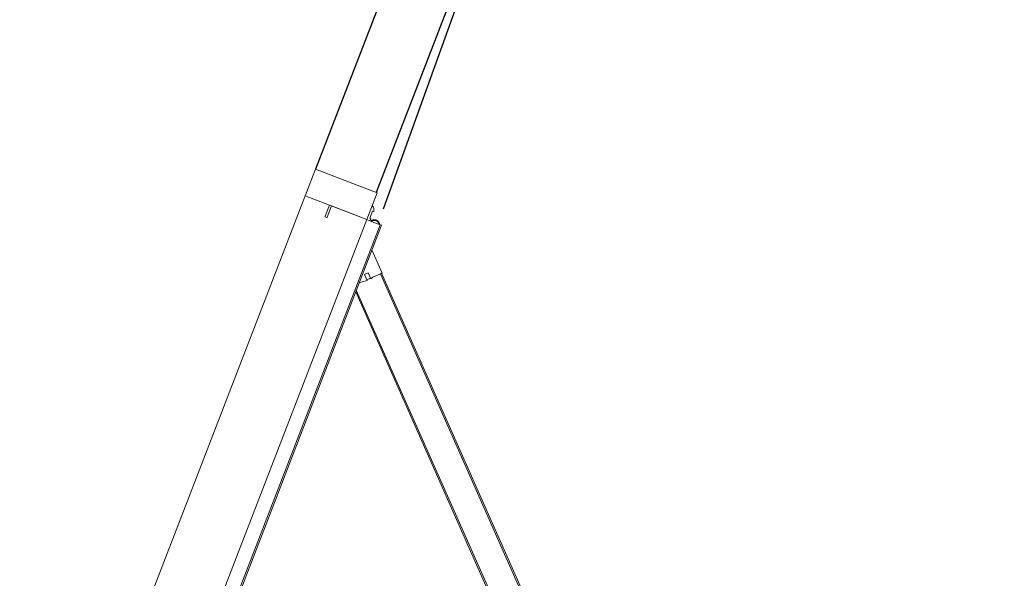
# Model space of a CAD drawing. Header units: inches. Extents: x 424 to 2043, y -237 to 445.
# Tile 241 of 256: x 706.994 to 708.511, y 32.112 to 32.972. Entities that reach past the tile are written whole.
import ezdxf

# ---------------------------------------------------------------- set-up
doc = ezdxf.new("R2010")
doc.units = ezdxf.units.IN
doc.header["$MEASUREMENT"] = 0
doc.layers.add('A-DOOR', color=31, linetype='Continuous', lineweight=9)
doc.layers.add('A-WALL', color=113, linetype='Continuous', lineweight=9)
doc.styles.get("Standard").update_dxf_attribs({"font": 'arial.ttf'})
doc.dimstyles.new('ISO-25', dxfattribs={"dimtxt": 1.2, "dimasz": 0.5, "dimexe": 0.8, "dimexo": 50, "dimtad": 1, "dimtoh": 1, "dimdec": 1, "dimdsep": 46, "dimtxsty": 'Standard', "dimblk": 'ARCHTICK', "dimcen": 2.5, "dimadec": 0, "dimazin": 0, "dimtfac": 1, "dimtdec": 1, "dimtmove": 0, "dimatfit": 3, "dimldrblk": 'ARCHTICK', "dimfxl": 1, "dimfxlon": 1, "dimarcsym": 0})

# ---------------------------------------------------------------- blocks, each defined once
blk = doc.blocks.new('5-panel_Bi-fold_external_door_10806 - Type 1-V8-اول')
at = {"layer": 'A-DOOR'}
for p, q in [((-1.6757, 0.689), (-2.262, 0.1027)), ((-1.6743, 0.6876), (-2.2606, 0.1012)), ((-1.6432, 0.6565), (-2.2239, 0.0757)), ((-1.6417, 0.655), (-2.2211, 0.0757)), ((-2.2627, 0.1034), (-2.2904, 0.0757)), ((-2.2516, 0.0922), (-2.2627, 0.1034)), ((-2.2606, 0.1012), (-2.262, 0.1027)), ((-2.248, 0.0901), (-2.2516, 0.0922)), ((2.581, 0.0759), (-2.331, 0.0759)), ((-2.331, 0.0755), (-2.331, 0.0759)), ((-2.2551, 0.083), (-2.248, 0.0901)), ((-2.2509, 0.0788), (-2.2551, 0.083)), ((-2.2435, 0.0861), (-2.2509, 0.0788)), ((-2.2445, 0.0851), (-2.2488, 0.0894)), ((-2.2389, 0.0796), (-2.2435, 0.0861)), ((-2.2351, 0.0757), (-2.2389, 0.0796)), ((-2.331, 0.0743), (-2.331, 0.0755)), ((-2.331, 0.0737), (-2.331, 0.0743)), ((2.581, 0.0737), (-2.331, 0.0737)), ((-2.331, 0.0693), (-2.331, 0.0737)), ((-2.331, 0.0538), (-2.331, 0.0693)), ((-2.331, 0.0516), (-2.375, 0.0516)), ((-2.375, 0.0516), (-2.375, -0.05)), ((-2.3461, 0.0569), (-2.3469, 0.0569)), ((-2.3461, 0.0569), (-2.3469, 0.0569)), ((-2.3461, 0.0553), (-2.3461, 0.0569)), ((-2.3461, 0.0553), (-2.3461, 0.0569)), ((-2.335, 0.0553), (-2.3461, 0.0553)), ((-2.331, 0.0569), (-2.335, 0.0569)), ((-2.335, 0.0569), (-2.335, 0.0553)), ((-2.3325, 0.0594), (-2.3325, 0.0569)), ((-2.3325, 0.0594), (-2.3325, 0.0569)), ((-2.3325, 0.0594), (-2.3325, 0.0569)), ((-2.3325, 0.0594), (-2.3325, 0.0569)), ((-2.331, 0.0516), (-2.331, 0.0538)), ((-2.331, -0.05), (-2.331, 0.0516)), ((-2.331, 0.0516), (2.581, 0.0516)), ((-2.331, -0.0065), (-2.331, 0.0516)), ((-2.3125, -0.0065), (-2.331, -0.0065)), ((-2.331, -0.05), (-2.331, -0.0102)), ((-2.331, -0.0102), (-2.3125, -0.0102)), ((-2.312, -0.0097), (-2.312, -0.007)), ((-2.375, -0.05), (-2.331, -0.05)), ((-2.331, -0.05), (2.581, -0.05))]:
    blk.add_line(p, q, dxfattribs=at)
at = {"layer": 'A-DOOR', "flags": 128}
blk.add_lwpolyline([(-2.3312, 0.0727), (-2.3315, 0.0725), (-2.3317, 0.0724), (-2.332, 0.0722), (-2.3323, 0.072), (-2.3325, 0.0718), (-2.3328, 0.0716), (-2.333, 0.0714), (-2.3332, 0.0712), (-2.3335, 0.0709), (-2.3337, 0.0707), (-2.3339, 0.0704), (-2.3341, 0.0702), (-2.3342, 0.0699), (-2.3344, 0.0696), (-2.3346, 0.0694), (-2.3347, 0.0691), (-2.3348, 0.0688), (-2.335, 0.0685), (-2.3351, 0.0682), (-2.3352, 0.0679), (-2.3352, 0.0676), (-2.3353, 0.0673), (-2.3354, 0.067), (-2.3354, 0.0666), (-2.3355, 0.0663), (-2.3355, 0.066), (-2.3355, 0.0657), (-2.3355, 0.0654), (-2.3355, 0.065), (-2.3355, 0.0647), (-2.3354, 0.0644), (-2.3354, 0.0641), (-2.3353, 0.0638), (-2.3352, 0.0635), (-2.3351, 0.0632), (-2.335, 0.0629), (-2.3349, 0.0626), (-2.3348, 0.0623), (-2.3346, 0.062), (-2.3345, 0.0617), (-2.3343, 0.0614), (-2.3342, 0.0612), (-2.334, 0.0609), (-2.3338, 0.0606), (-2.3336, 0.0604), (-2.3334, 0.0602), (-2.3331, 0.0599), (-2.3329, 0.0597), (-2.3327, 0.0595), (-2.3324, 0.0593), (-2.3322, 0.0591), (-2.3319, 0.0589), (-2.3316, 0.0587), (-2.3313, 0.0586), (-2.3311, 0.0584)], dxfattribs=at)
blk.add_lwpolyline([(-2.3312, 0.0727), (-2.3315, 0.0725), (-2.3317, 0.0724), (-2.332, 0.0722), (-2.3323, 0.072), (-2.3325, 0.0718), (-2.3328, 0.0716), (-2.333, 0.0714), (-2.3332, 0.0712), (-2.3335, 0.0709), (-2.3337, 0.0707), (-2.3339, 0.0704), (-2.3341, 0.0702), (-2.3342, 0.0699), (-2.3344, 0.0696), (-2.3346, 0.0694), (-2.3347, 0.0691), (-2.3348, 0.0688), (-2.335, 0.0685), (-2.3351, 0.0682), (-2.3352, 0.0679), (-2.3352, 0.0676), (-2.3353, 0.0673), (-2.3354, 0.067), (-2.3354, 0.0666), (-2.3355, 0.0663), (-2.3355, 0.066), (-2.3355, 0.0657), (-2.3355, 0.0654), (-2.3355, 0.065), (-2.3355, 0.0647), (-2.3354, 0.0644), (-2.3354, 0.0641), (-2.3353, 0.0638), (-2.3352, 0.0635), (-2.3351, 0.0632), (-2.335, 0.0629), (-2.3349, 0.0626), (-2.3348, 0.0623), (-2.3346, 0.062), (-2.3345, 0.0617), (-2.3343, 0.0614), (-2.3342, 0.0612), (-2.334, 0.0609), (-2.3338, 0.0606), (-2.3336, 0.0604), (-2.3334, 0.0602), (-2.3331, 0.0599), (-2.3329, 0.0597), (-2.3327, 0.0595), (-2.3324, 0.0593), (-2.3322, 0.0591), (-2.3319, 0.0589), (-2.3316, 0.0587), (-2.3313, 0.0586), (-2.3311, 0.0584)], dxfattribs=at)
blk.add_lwpolyline([(-2.3312, 0.0727), (-2.3315, 0.0725), (-2.3317, 0.0724), (-2.332, 0.0722), (-2.3323, 0.072), (-2.3325, 0.0718), (-2.3328, 0.0716), (-2.333, 0.0714), (-2.3332, 0.0712), (-2.3335, 0.0709), (-2.3337, 0.0707), (-2.3339, 0.0704), (-2.3341, 0.0702), (-2.3342, 0.0699), (-2.3344, 0.0696), (-2.3346, 0.0694), (-2.3347, 0.0691), (-2.3348, 0.0688), (-2.335, 0.0685), (-2.3351, 0.0682), (-2.3352, 0.0679), (-2.3352, 0.0676), (-2.3353, 0.0673), (-2.3354, 0.067), (-2.3354, 0.0666), (-2.3355, 0.0663), (-2.3355, 0.066), (-2.3355, 0.0657), (-2.3355, 0.0654), (-2.3355, 0.065), (-2.3355, 0.0647), (-2.3354, 0.0644), (-2.3354, 0.0641), (-2.3353, 0.0638), (-2.3352, 0.0635), (-2.3351, 0.0632), (-2.335, 0.0629), (-2.3349, 0.0626), (-2.3348, 0.0623), (-2.3346, 0.062), (-2.3345, 0.0617), (-2.3343, 0.0614), (-2.3342, 0.0612), (-2.334, 0.0609), (-2.3338, 0.0606), (-2.3336, 0.0604), (-2.3334, 0.0602), (-2.3331, 0.0599), (-2.3329, 0.0597), (-2.3327, 0.0595), (-2.3324, 0.0593), (-2.3322, 0.0591), (-2.3319, 0.0589), (-2.3316, 0.0587), (-2.3313, 0.0586), (-2.3311, 0.0584)], dxfattribs=at)
blk.add_lwpolyline([(-2.3312, 0.0727), (-2.3315, 0.0725), (-2.3317, 0.0724), (-2.332, 0.0722), (-2.3323, 0.072), (-2.3325, 0.0718), (-2.3328, 0.0716), (-2.333, 0.0714), (-2.3332, 0.0712), (-2.3335, 0.0709), (-2.3337, 0.0707), (-2.3339, 0.0704), (-2.3341, 0.0702), (-2.3342, 0.0699), (-2.3344, 0.0696), (-2.3346, 0.0694), (-2.3347, 0.0691), (-2.3348, 0.0688), (-2.335, 0.0685), (-2.3351, 0.0682), (-2.3352, 0.0679), (-2.3352, 0.0676), (-2.3353, 0.0673), (-2.3354, 0.067), (-2.3354, 0.0666), (-2.3355, 0.0663), (-2.3355, 0.066), (-2.3355, 0.0657), (-2.3355, 0.0654), (-2.3355, 0.065), (-2.3355, 0.0647), (-2.3354, 0.0644), (-2.3354, 0.0641), (-2.3353, 0.0638), (-2.3352, 0.0635), (-2.3351, 0.0632), (-2.335, 0.0629), (-2.3349, 0.0626), (-2.3348, 0.0623), (-2.3346, 0.062), (-2.3345, 0.0617), (-2.3343, 0.0614), (-2.3342, 0.0612), (-2.334, 0.0609), (-2.3338, 0.0606), (-2.3336, 0.0604), (-2.3334, 0.0602), (-2.3331, 0.0599), (-2.3329, 0.0597), (-2.3327, 0.0595), (-2.3324, 0.0593), (-2.3322, 0.0591), (-2.3319, 0.0589), (-2.3316, 0.0587), (-2.3313, 0.0586), (-2.3311, 0.0584)], dxfattribs=at)
blk.add_lwpolyline([(-2.3312, 0.0727), (-2.3315, 0.0725), (-2.3317, 0.0724), (-2.332, 0.0722), (-2.3323, 0.072), (-2.3325, 0.0718), (-2.3328, 0.0716), (-2.333, 0.0714), (-2.3332, 0.0712), (-2.3335, 0.0709), (-2.3337, 0.0707), (-2.3339, 0.0704), (-2.3341, 0.0702), (-2.3342, 0.0699), (-2.3344, 0.0696), (-2.3346, 0.0694), (-2.3347, 0.0691), (-2.3348, 0.0688), (-2.335, 0.0685), (-2.3351, 0.0682), (-2.3352, 0.0679), (-2.3352, 0.0676), (-2.3353, 0.0673), (-2.3354, 0.067), (-2.3354, 0.0666), (-2.3355, 0.0663), (-2.3355, 0.066), (-2.3355, 0.0657), (-2.3355, 0.0654), (-2.3355, 0.065), (-2.3355, 0.0647), (-2.3354, 0.0644), (-2.3354, 0.0641), (-2.3353, 0.0638), (-2.3352, 0.0635), (-2.3351, 0.0632), (-2.335, 0.0629), (-2.3349, 0.0626), (-2.3348, 0.0623), (-2.3346, 0.062), (-2.3345, 0.0617), (-2.3343, 0.0614), (-2.3342, 0.0612), (-2.334, 0.0609), (-2.3338, 0.0606), (-2.3336, 0.0604), (-2.3334, 0.0602), (-2.3331, 0.0599), (-2.3329, 0.0597), (-2.3327, 0.0595), (-2.3324, 0.0593), (-2.3322, 0.0591), (-2.3319, 0.0589), (-2.3316, 0.0587), (-2.3313, 0.0586), (-2.3311, 0.0584)], dxfattribs=at)
blk.add_lwpolyline([(-2.3312, 0.0727), (-2.3315, 0.0725), (-2.3317, 0.0724), (-2.332, 0.0722), (-2.3323, 0.072), (-2.3325, 0.0718), (-2.3328, 0.0716), (-2.333, 0.0714), (-2.3332, 0.0712), (-2.3335, 0.0709), (-2.3337, 0.0707), (-2.3339, 0.0704), (-2.3341, 0.0702), (-2.3342, 0.0699), (-2.3344, 0.0696), (-2.3346, 0.0694), (-2.3347, 0.0691), (-2.3348, 0.0688), (-2.335, 0.0685), (-2.3351, 0.0682), (-2.3352, 0.0679), (-2.3352, 0.0676), (-2.3353, 0.0673), (-2.3354, 0.067), (-2.3354, 0.0666), (-2.3355, 0.0663), (-2.3355, 0.066), (-2.3355, 0.0657), (-2.3355, 0.0654), (-2.3355, 0.065), (-2.3355, 0.0647), (-2.3354, 0.0644), (-2.3354, 0.0641), (-2.3353, 0.0638), (-2.3352, 0.0635), (-2.3351, 0.0632), (-2.335, 0.0629), (-2.3349, 0.0626), (-2.3348, 0.0623), (-2.3346, 0.062), (-2.3345, 0.0617), (-2.3343, 0.0614), (-2.3342, 0.0612), (-2.334, 0.0609), (-2.3338, 0.0606), (-2.3336, 0.0604), (-2.3334, 0.0602), (-2.3331, 0.0599), (-2.3329, 0.0597), (-2.3327, 0.0595), (-2.3324, 0.0593), (-2.3322, 0.0591), (-2.3319, 0.0589), (-2.3316, 0.0587), (-2.3313, 0.0586), (-2.3311, 0.0584)], dxfattribs=at)
blk.add_lwpolyline([(-2.3312, 0.0727), (-2.3315, 0.0725), (-2.3317, 0.0724), (-2.332, 0.0722), (-2.3323, 0.072), (-2.3325, 0.0718), (-2.3328, 0.0716), (-2.333, 0.0714), (-2.3332, 0.0712), (-2.3335, 0.0709), (-2.3337, 0.0707), (-2.3339, 0.0704), (-2.3341, 0.0702), (-2.3342, 0.0699), (-2.3344, 0.0696), (-2.3346, 0.0694), (-2.3347, 0.0691), (-2.3348, 0.0688), (-2.335, 0.0685), (-2.3351, 0.0682), (-2.3352, 0.0679), (-2.3352, 0.0676), (-2.3353, 0.0673), (-2.3354, 0.067), (-2.3354, 0.0666), (-2.3355, 0.0663), (-2.3355, 0.066), (-2.3355, 0.0657), (-2.3355, 0.0654), (-2.3355, 0.065), (-2.3355, 0.0647), (-2.3354, 0.0644), (-2.3354, 0.0641), (-2.3353, 0.0638), (-2.3352, 0.0635), (-2.3351, 0.0632), (-2.335, 0.0629), (-2.3349, 0.0626), (-2.3348, 0.0623), (-2.3346, 0.062), (-2.3345, 0.0617), (-2.3343, 0.0614), (-2.3342, 0.0612), (-2.334, 0.0609), (-2.3338, 0.0606), (-2.3336, 0.0604), (-2.3334, 0.0602), (-2.3331, 0.0599), (-2.3329, 0.0597), (-2.3327, 0.0595), (-2.3324, 0.0593), (-2.3322, 0.0591), (-2.3319, 0.0589), (-2.3316, 0.0587), (-2.3313, 0.0586), (-2.3311, 0.0584)], dxfattribs=at)
blk.add_lwpolyline([(-2.3312, 0.0727), (-2.3315, 0.0725), (-2.3317, 0.0724), (-2.332, 0.0722), (-2.3323, 0.072), (-2.3325, 0.0718), (-2.3328, 0.0716), (-2.333, 0.0714), (-2.3332, 0.0712), (-2.3335, 0.0709), (-2.3337, 0.0707), (-2.3339, 0.0704), (-2.3341, 0.0702), (-2.3342, 0.0699), (-2.3344, 0.0696), (-2.3346, 0.0694), (-2.3347, 0.0691), (-2.3348, 0.0688), (-2.335, 0.0685), (-2.3351, 0.0682), (-2.3352, 0.0679), (-2.3352, 0.0676), (-2.3353, 0.0673), (-2.3354, 0.067), (-2.3354, 0.0666), (-2.3355, 0.0663), (-2.3355, 0.066), (-2.3355, 0.0657), (-2.3355, 0.0654), (-2.3355, 0.065), (-2.3355, 0.0647), (-2.3354, 0.0644), (-2.3354, 0.0641), (-2.3353, 0.0638), (-2.3352, 0.0635), (-2.3351, 0.0632), (-2.335, 0.0629), (-2.3349, 0.0626), (-2.3348, 0.0623), (-2.3346, 0.062), (-2.3345, 0.0617), (-2.3343, 0.0614), (-2.3342, 0.0612), (-2.334, 0.0609), (-2.3338, 0.0606), (-2.3336, 0.0604), (-2.3334, 0.0602), (-2.3331, 0.0599), (-2.3329, 0.0597), (-2.3327, 0.0595), (-2.3324, 0.0593), (-2.3322, 0.0591), (-2.3319, 0.0589), (-2.3316, 0.0587), (-2.3313, 0.0586), (-2.3311, 0.0584)], dxfattribs=at)
at = {"layer": 'A-DOOR'}
for centre, radius, start, end in [((-2.3275, 0.0656), 0.007, 124.641, 235.359), ((-2.3469, 0.0499), 0.007, 90, 159.7478), ((-2.3469, 0.0499), 0.007, 90, 159.7478), ((-2.353, 0.0521), 0.0005, 159.7478, 270), ((-2.353, 0.0521), 0.0005, 159.7478, 270), ((-2.3275, 0.0656), 0.008, 231.3178, 244.0452), ((-2.3275, 0.0656), 0.008, 231.3178, 244.0452), ((-2.3275, 0.0656), 0.008, 231.3178, 244.0452), ((-2.3275, 0.0656), 0.008, 231.3178, 244.0452), ((-2.3125, -0.007), 0.0005, 0, 90), ((-2.3125, -0.0097), 0.0005, 270, 0)]:
    blk.add_arc(centre, radius, start, end, dxfattribs=at)
blk = doc.blocks.new('_ArchTick')
at = {"color": 0, "linetype": 'ByBlock', "const_width": 0.15}
blk.add_lwpolyline([(-0.5, -0.5), (0.5, 0.5)], dxfattribs=at)
blk = doc.blocks.new('*D1019')
at = {"color": 0, "lineweight": -2, "transparency": 16777216}
for p, q in [((707.1778, 57.1486), (706.4219, 57.4104)), ((707.1778, 57.1486), (696.4386, 26.1457)), ((696.4386, 26.1457), (697.1945, 25.8838))]:
    blk.add_line(p, q, dxfattribs=at)
at = {"layer": 'Defpoints', "color": 0, "transparency": 16777216}
for p in [(707.1778, 57.1486), (696.4386, 26.1457), (696.4386, 26.1457)]:
    blk.add_point(p, dxfattribs=at)
at = {"color": 0, "lineweight": -2, "transparency": 16777216, "xscale": 0.5, "yscale": 0.5, "zscale": 0.5}
for p, rotation in [((707.1778, 57.1486), 70.89417014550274), ((696.4386, 26.1457), 250.8941701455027)]:
    blk.add_blockref('_ArchTick', p, dxfattribs=dict(at, rotation=rotation))
at = {"color": 0, "transparency": 16777216, "insert": (700.6383, 42.0524), "char_height": 1.2, "attachment_point": 5, "rotation": 70.8942}
blk.add_mtext('32.8', dxfattribs=at)
blk = doc.blocks.new('*D1023')
at = {"color": 0, "lineweight": -2, "transparency": 16777216}
for p, q in [((707.8242, 33.4334), (707.5541, 32.6804)), ((707.8242, 33.4334), (715.0169, 30.8531)), ((715.0169, 30.8531), (714.7468, 30.1001))]:
    blk.add_line(p, q, dxfattribs=at)
at = {"layer": 'Defpoints', "color": 0, "transparency": 16777216}
for p in [(707.8314, 33.4535), (715.0241, 30.8732), (715.0169, 30.8531)]:
    blk.add_point(p, dxfattribs=at)
at = {"color": 0, "lineweight": -2, "transparency": 16777216, "xscale": 0.5, "yscale": 0.5, "zscale": 0.5}
for p, rotation in [((707.8242, 33.4334), 160.2649642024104), ((715.0169, 30.8531), 340.2649642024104)]:
    blk.add_blockref('_ArchTick', p, dxfattribs=dict(at, rotation=rotation))
at = {"color": 0, "transparency": 16777216, "insert": (711.8385, 33.3083), "char_height": 1.2, "attachment_point": 5, "rotation": 340.265}
blk.add_mtext('7.6', dxfattribs=at)

msp = doc.modelspace()

# ---------------------------------------------------------------- linework, layer by layer
at = {"layer": 'A-WALL', "lineweight": 25}
for p, q in [((713.3153, 47.9387), (707.4496, 32.7422)), ((713.4086, 47.9027), (707.5429, 32.7062))]:
    msp.add_line(p, q, dxfattribs=at)

# ---------------------------------------------------------------- block references
at = {"layer": 'A-DOOR', "rotation": 248.8941701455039}
msp.add_blockref('5-panel_Bi-fold_external_door_10806 - Type 1-V8-اول', (706.6411, 30.5085), dxfattribs=at)

# ---------------------------------------------------------------- dimensions: what is measured, and where the dimension line sits
for p1, p2, distance, picture, middle in [((707.1778, 57.1486), (696.4386, 26.1457), 0, '*D1019', (700.6383, 42.0524)), ((707.8314, 33.4535), (715.0241, 30.8732), -0.0213, '*D1023', (711.8385, 33.3083))]:
    dim = msp.add_aligned_dim(p1=p1, p2=p2, distance=distance, dimstyle='ISO-25')
    dim.commit()
    dim.dimension.update_dxf_attribs({"geometry": picture, "text_midpoint": middle})

doc.saveas('drawing.dxf')
